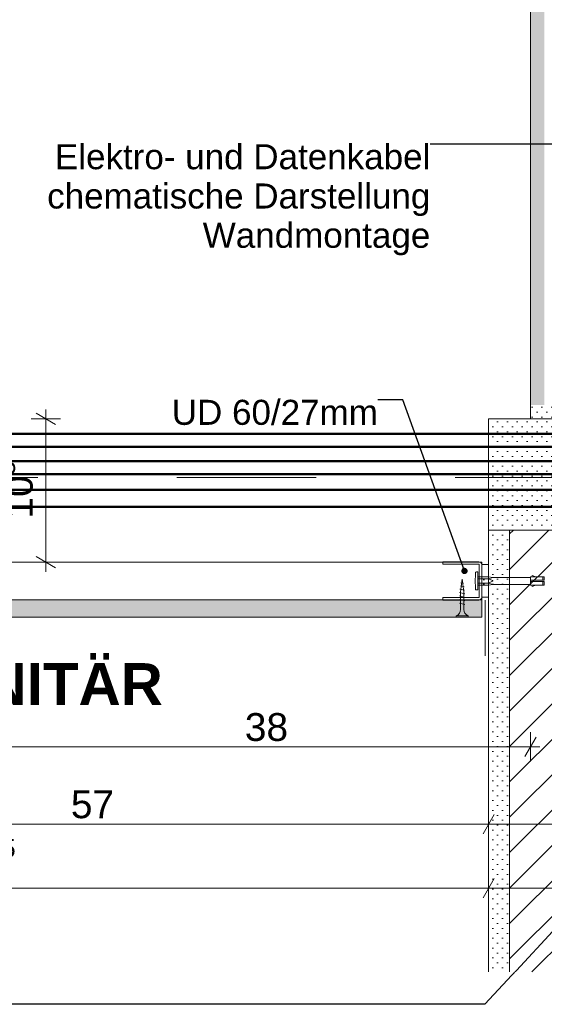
# Model space of a CAD drawing. Header units: metres. Extents: x -0.6 to 10, y -2.1 to 1.5.
# Tile 10 of 25: x 2.777 to 3.154, y -2.084 to -1.376. Entities that reach past the tile are written whole.
import ezdxf

# ---------------------------------------------------------------- set-up
doc = ezdxf.new("R2010")
doc.units = ezdxf.units.M
doc.header["$MEASUREMENT"] = 0
doc.linetypes.add('Schnittlinie', pattern=[0.06, 0.03, -0.015, 0, -0.015])
doc.linetypes.add('Wipeout_Contour', pattern=[1, 0, -1])
for name, color, linetype in [('152 - Bemaßung_ Beschriftung.Ausbau', 7, 'Continuous'), ('203 - Marker.Schnitt - Ausbaudetail SA', 7, 'Continuous'), ('301 - Elemente.Linie', 7, 'Continuous'), ('605 - Struktur.Wand Innen', 7, 'Continuous'), ('608 - Struktur.Träger', 7, 'Continuous'), ('653 - Abdeckung.TB Verkofferung', 7, 'Continuous'), ('804 - HKLSE.Elektrik', 7, 'Continuous'), ('Neubau_653 - Abdeckung.TB Verkofferung', 7, 'Continuous'), ('Neubau_660 - Unterkonstruktion.Trockenbau', 7, 'Continuous')]:
    doc.layers.add(name, color=color, linetype=linetype)
doc.styles.add('ERSTELLTER_STIL_1', font='txt')
doc.styles.add('ERSTELLTER_STIL_2', font='txt')
doc.dimstyles.new('ERSTELLTER_STIL__1', dxfattribs={"dimtxt": 0.02, "dimasz": 0.01064, "dimexe": 0.18, "dimexo": 0.0625, "dimgap": 0, "dimtad": 1, "dimzin": 0, "dimdsep": 46, "dimtxsty": 'ERSTELLTER_STIL_1', "dimblk": 'ARROWHEAD_2', "dimblk1": 'ARROWHEAD_2', "dimblk2": 'ARROWHEAD_2', "dimcen": 0.09, "dimse1": 1, "dimse2": 1, "dimclrd": 7, "dimclre": 7, "dimclrt": 7, "dimazin": 0, "dimtfac": 1, "dimtdec": 4, "dimtmove": 0, "dimatfit": 3, "dimfxl": 1, "dimtolj": 1, "dimtzin": 0, "dimarcsym": 0})
doc.dimstyles.new('ERSTELLTER_STIL__2', dxfattribs={"dimtxt": 0.02, "dimasz": 0.01064, "dimexe": 0.18, "dimexo": 0.0625, "dimgap": 0, "dimtad": 1, "dimtih": 1, "dimtoh": 1, "dimzin": 0, "dimdsep": 46, "dimtxsty": 'ERSTELLTER_STIL_1', "dimblk": 'ARROWHEAD_2', "dimblk1": 'ARROWHEAD_2', "dimblk2": 'ARROWHEAD_2', "dimcen": 0.09, "dimse1": 1, "dimse2": 1, "dimclrd": 7, "dimclre": 7, "dimclrt": 7, "dimazin": 0, "dimtfac": 1, "dimtdec": 4, "dimtmove": 0, "dimatfit": 3, "dimfxl": 1, "dimtolj": 1, "dimtzin": 0, "dimarcsym": 0})
doc.dimstyles.new('ERSTELLTER_STIL__7', dxfattribs={"dimtxt": 0.18, "dimasz": 0.00912, "dimexe": 0.18, "dimexo": 0.0625, "dimgap": 0, "dimtad": 0, "dimtih": 1, "dimtoh": 1, "dimdec": 4, "dimzin": 0, "dimdsep": 46, "dimcen": 0.09, "dimadec": 0, "dimazin": 0, "dimtfac": 1, "dimtdec": 4, "dimtmove": 0, "dimatfit": 3, "dimldrblk": 'ARROWHEAD_11', "dimfxl": 1, "dimtolj": 1, "dimtzin": 0, "dimarcsym": 0})
pattern_1 = [(45, (-2.6462256, -7.3680723), (-0.003535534, 0.003535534), [0, -0.005])]

# ---------------------------------------------------------------- blocks, each defined once
blk = doc.blocks.new('*D55', base_point=(-2.64623, -7.36807))
at = {"layer": '152 - Bemaßung_ Beschriftung.Ausbau', "color": 7, "linetype": 'Continuous', "lineweight": 5}
for p, q in [((2.76376, -1.90938), (2.76376, -1.88838)), ((3.14376, -1.90938), (3.14376, -1.88838)), ((2.7678, -1.89188), (2.75972, -1.90588)), ((3.13972, -1.90588), (3.1478, -1.89188)), ((2.76376, -1.89888), (3.14376, -1.89888)), ((3.14376, -1.89888), (3.1506, -1.89888))]:
    blk.add_line(p, q, dxfattribs=at)
at = {"layer": '152 - Bemaßung_ Beschriftung.Ausbau', "color": 7, "lineweight": 5, "insert": (2.93858, -1.89488), "char_height": 0.02, "attachment_point": 7, "style": 'ERSTELLTER_STIL_1'}
blk.add_mtext('\\A1;{\\pql;\\fArial|b0|i0|c0|p38;38}', dxfattribs=at)
blk = doc.blocks.new('ARROWHEAD_2')
at = {"color": 0, "linetype": 'Continuous', "lineweight": 0}
for p, q in [((0, 0), (-1, 0)), ((-0.378, -0.655), (0.378, 0.655))]:
    blk.add_line(p, q, dxfattribs=at)
blk = doc.blocks.new('*D57', base_point=(-2.64623, -7.36807))
at = {"layer": '152 - Bemaßung_ Beschriftung.Ausbau', "color": 7, "linetype": 'Continuous', "lineweight": 5}
for p, q in [((2.54376, -1.96493), (2.54376, -1.94393)), ((3.11377, -1.96493), (3.11377, -1.94393)), ((2.5478, -1.94743), (2.53972, -1.96143)), ((3.11782, -1.94743), (3.10973, -1.96143)), ((2.54376, -1.95443), (3.11377, -1.95443))]:
    blk.add_line(p, q, dxfattribs=at)
at = {"layer": '152 - Bemaßung_ Beschriftung.Ausbau', "color": 7, "lineweight": 5, "insert": (2.81359, -1.95043), "char_height": 0.02, "attachment_point": 7, "style": 'ERSTELLTER_STIL_1'}
blk.add_mtext('\\A1;{\\pql;\\fArial|b0|i0|c0|p38;57}', dxfattribs=at)
blk = doc.blocks.new('*D58', base_point=(-2.64623, -7.36807))
at = {"layer": '152 - Bemaßung_ Beschriftung.Ausbau', "color": 7, "linetype": 'Continuous', "lineweight": 5}
for p, q in [((3.11377, -1.96493), (3.11377, -1.94393)), ((3.27877, -1.96493), (3.27877, -1.94393)), ((3.11782, -1.94743), (3.10973, -1.96143)), ((3.27473, -1.96143), (3.28282, -1.94743)), ((3.11377, -1.95443), (3.27877, -1.95443)), ((3.27877, -1.95443), (3.28562, -1.95443))]:
    blk.add_line(p, q, dxfattribs=at)
at = {"layer": '152 - Bemaßung_ Beschriftung.Ausbau', "color": 7, "lineweight": 5, "insert": (3.17609, -1.95076), "char_height": 0.02, "attachment_point": 7, "style": 'ERSTELLTER_STIL_1'}
blk.add_mtext('\\A1;{\\pql;\\fArial|b0|i0|c0|p38;16\\fArial|b0|i0|c0|p38;\\A1{\\H.66x;\\S5^  ;}}', dxfattribs=at)
blk = doc.blocks.new('*D59', base_point=(-2.64623, -7.36807))
at = {"layer": '152 - Bemaßung_ Beschriftung.Ausbau', "color": 7, "linetype": 'Continuous', "lineweight": 5}
for p, q in [((2.3853, -1.99344), (2.37722, -2.00744)), ((2.38126, -2.01094), (2.38126, -1.98994)), ((3.11782, -1.99344), (3.10973, -2.00744)), ((3.11377, -2.01094), (3.11377, -1.98994)), ((2.37441, -2.00044), (2.38126, -2.00044)), ((2.38126, -2.00044), (3.11377, -2.00044))]:
    blk.add_line(p, q, dxfattribs=at)
at = {"layer": '152 - Bemaßung_ Beschriftung.Ausbau', "color": 7, "lineweight": 5, "insert": (2.72232, -1.99679), "char_height": 0.02, "attachment_point": 7, "style": 'ERSTELLTER_STIL_1'}
blk.add_mtext('\\A1;{\\pql;\\fArial|b0|i0|c0|p38;73\\fArial|b0|i0|c0|p38;\\A1{\\H.66x;\\S25^  ;}}', dxfattribs=at)
blk = doc.blocks.new('*D60', base_point=(-2.64623, -7.36807))
at = {"layer": '152 - Bemaßung_ Beschriftung.Ausbau', "color": 7, "linetype": 'Continuous', "lineweight": 5}
for p, q in [((3.11782, -1.99344), (3.10973, -2.00744)), ((3.11377, -2.01094), (3.11377, -1.98994)), ((3.27473, -2.00744), (3.28282, -1.99344)), ((3.27877, -2.01094), (3.27877, -1.98994)), ((3.11377, -2.00044), (3.27877, -2.00044)), ((3.27877, -2.00044), (3.28562, -2.00044))]:
    blk.add_line(p, q, dxfattribs=at)
at = {"layer": '152 - Bemaßung_ Beschriftung.Ausbau', "color": 7, "lineweight": 5, "insert": (3.17609, -1.99677), "char_height": 0.02, "attachment_point": 7, "style": 'ERSTELLTER_STIL_1'}
blk.add_mtext('\\A1;{\\pql;\\fArial|b0|i0|c0|p38;16\\fArial|b0|i0|c0|p38;\\A1{\\H.66x;\\S5^  ;}}', dxfattribs=at)
blk = doc.blocks.new('*D83', base_point=(-2.64623, -7.36807))
at = {"layer": '152 - Bemaßung_ Beschriftung.Ausbau', "color": 7, "linetype": 'Continuous', "lineweight": 5}
for p, q in [((2.79564, -1.66307), (2.79564, -1.65623)), ((2.80614, -1.66307), (2.78514, -1.66307)), ((2.80264, -1.66711), (2.78864, -1.65903)), ((2.79564, -1.76607), (2.79564, -1.66307)), ((2.78864, -1.76203), (2.80264, -1.77011)), ((2.80614, -1.76607), (2.78514, -1.76607)), ((2.79564, -1.77292), (2.79564, -1.76607))]:
    blk.add_line(p, q, dxfattribs=at)
at = {"layer": '152 - Bemaßung_ Beschriftung.Ausbau', "color": 7, "lineweight": 5, "insert": (2.79197, -1.73476), "char_height": 0.02, "attachment_point": 7, "rotation": 90, "style": 'ERSTELLTER_STIL_1'}
blk.add_mtext('\\A1;{\\pql;\\fArial|b0|i0|c0|p38;10\\fArial|b0|i0|c0|p38;\\A1{\\H.66x;\\S3^  ;}}', dxfattribs=at)
blk = doc.blocks.new('ARROWHEAD_11')
at = {"color": 0, "linetype": 'Continuous', "lineweight": 0}
blk.add_line((0, 0), (-1, 0), dxfattribs=at)
at = {"color": 0, "linetype": 'Continuous', "lineweight": 0, "const_width": 0.25, "flags": 128}
blk.add_lwpolyline([(-0.125, 0, 1), (0.125, 0, 1)], format="xyb", close=True, dxfattribs=at)

msp = doc.modelspace()

# ---------------------------------------------------------------- hatches: boundary and pattern name
at = {"layer": '608 - Struktur.Träger', "linetype": 'Continuous', "lineweight": 5}
h = msp.add_hatch(dxfattribs=at)
h.set_pattern_fill('Gips_0002', style=0, pattern_type=2)
h.set_pattern_definition(pattern_1)
h.paths.add_polyline_path([(3.15376, -1.00307), (3.14376, -1.00307), (3.14376, -1.65307), (3.15376, -1.65307)])
h = msp.add_hatch(dxfattribs=at)
h.set_pattern_fill('Gips_0002', style=0, pattern_type=2)
h.set_pattern_definition(pattern_1)
h.paths.add_polyline_path([(3.14397, -1.65307), (3.14397, -1.66307), (3.35376, -1.66307), (3.35376, -1.65307)])
at = {"layer": 'Neubau_653 - Abdeckung.TB Verkofferung', "linetype": 'Continuous', "lineweight": 5}
h = msp.add_hatch(dxfattribs=at)
h.set_pattern_fill('Gips_0002', style=0, pattern_type=2)
h.set_pattern_definition(pattern_1)
h.paths.add_polyline_path([(2.39376, -1.80557), (3.10876, -1.80557), (3.10876, -1.79307), (2.44376, -1.79307), (2.39376, -1.79307)])

# ---------------------------------------------------------------- linework, layer by layer
at = {"layer": '203 - Marker.Schnitt - Ausbaudetail SA', "color": 7, "linetype": 'Schnittlinie', "lineweight": 13}
msp.add_line((2.28983, -1.70526), (6.11978, -1.70526), dxfattribs=at)
at = {"layer": '301 - Elemente.Linie', "color": 1, "linetype": 'Continuous', "lineweight": 5}
for p, q in [((3.11359, -1.77807), (3.10609, -1.77807)), ((3.10609, -1.78107), (3.11359, -1.78107)), ((3.11072, -1.77889), (3.10972, -1.77889)), ((3.11072, -1.78189), (3.10972, -1.78189))]:
    msp.add_line(p, q, dxfattribs=at)
msp.add_lwpolyline([(3.10444, -1.78561), (3.10421, -1.78263, -0.038322), (3.10421, -1.77651), (3.10444, -1.77353, -0.39195), (3.10493, -1.77307), (3.10559, -1.77307, -0.414214), (3.10609, -1.77357), (3.10609, -1.78557, -0.414214), (3.10559, -1.78607), (3.10493, -1.78607, -0.39195)], format="xyb", close=True, dxfattribs=at)
at = {"layer": '301 - Elemente.Linie', "color": 1, "linetype": 'Continuous', "lineweight": 5, "flags": 128}
msp.add_lwpolyline([(3.11671, -1.78207), (3.11359, -1.78107), (3.11655, -1.7798, 0.659396), (3.11655, -1.77934), (3.11359, -1.77807), (3.11671, -1.77707)], format="xyb", dxfattribs=at)
at = {"layer": '605 - Struktur.Wand Innen', "color": 7, "linetype": 'Continuous', "lineweight": 18}
msp.add_line((3.11377, -1.74307), (3.11377, -2.06069), dxfattribs=at)
at = {"layer": '608 - Struktur.Träger', "color": 7, "linetype": 'Continuous', "lineweight": 5}
msp.add_line((3.14376, -1.01307), (3.14376, -1.66307), dxfattribs=at)
at = {"layer": '608 - Struktur.Träger', "color": 7, "linetype": 'Continuous', "lineweight": 5, "flags": 128}
msp.add_lwpolyline([(3.36376, -1.66307), (3.14376, -1.66307)], dxfattribs=at)
at = {"layer": '653 - Abdeckung.TB Verkofferung', "color": 1, "linetype": 'Continuous', "lineweight": 13}
msp.add_line((3.11136, -1.83349), (3.11136, -1.79349), dxfattribs=at)
at = {"layer": '653 - Abdeckung.TB Verkofferung', "color": 1, "linetype": 'Continuous', "lineweight": 9, "flags": 128}
msp.add_lwpolyline([(3.10876, -1.76607), (2.44376, -1.76607), (2.44376, -1.79307), (3.10876, -1.79307)], close=True, dxfattribs=at)
at = {"layer": '804 - HKLSE.Elektrik', "color": 92, "linetype": 'Continuous', "lineweight": 50, "true_color": 0x00be00, "flags": 128}
for points in [[(4.40029, -1.0282), (3.38241, -1.0282), (3.38241, -1.67389), (2.52022, -1.67389), (2.52022, -1.34596)], [(4.40029, -1.03755), (3.39176, -1.03755), (3.39176, -1.68324), (2.51087, -1.68324), (2.51087, -1.34596)], [(4.40029, -1.04767), (3.40188, -1.04767), (3.40188, -1.69336), (2.50075, -1.69336), (2.50075, -1.34596)], [(4.40029, -1.05715), (3.41136, -1.05715), (3.41136, -1.70284), (2.49127, -1.70284), (2.49127, -1.34596)], [(4.40029, -1.06835), (3.42256, -1.06835), (3.42256, -1.71404), (2.48007, -1.71404), (2.48007, -1.34596)], [(4.40029, -1.08049), (3.4347, -1.08049), (3.4347, -1.72618), (2.46793, -1.72618), (2.46793, -1.34596)]]:
    msp.add_lwpolyline(points, dxfattribs=at)
at = {"layer": 'Neubau_653 - Abdeckung.TB Verkofferung', "color": 1, "linetype": 'Continuous', "lineweight": 13, "flags": 128}
msp.add_lwpolyline([(2.39376, -1.80557), (3.10876, -1.80557), (3.10876, -1.79307), (2.44376, -1.79307), (2.39376, -1.79307)], close=True, dxfattribs=at)
at = {"layer": 'Neubau_660 - Unterkonstruktion.Trockenbau', "color": 1, "linetype": 'Continuous', "lineweight": 5}
for p, q in [((3.09348, -1.78317), (3.09607, -1.7837)), ((3.09381, -1.78093), (3.0956, -1.78118)), ((3.09276, -1.78777), (3.09676, -1.78877)), ((3.09276, -1.79037), (3.09676, -1.79137)), ((3.09311, -1.7854), (3.09654, -1.78621)), ((3.09276, -1.79297), (3.09676, -1.79397)), ((3.09276, -1.79557), (3.09676, -1.79657)), ((3.09051, -1.80457), (3.09901, -1.80457))]:
    msp.add_line(p, q, dxfattribs=at)
at = {"layer": 'Neubau_660 - Unterkonstruktion.Trockenbau', "color": 1, "linetype": 'Continuous', "lineweight": 5, "flags": 128}
for points in [[(3.08076, -1.79332), (3.10676, -1.79332, 0.414214), (3.10876, -1.79132), (3.10876, -1.76782, 0.414214), (3.10676, -1.76582), (3.08076, -1.76582), (3.08076, -1.76757), (3.10676, -1.76757, -0.414214), (3.10701, -1.76782), (3.10701, -1.79132, -0.414214), (3.10676, -1.79157), (3.08076, -1.79157)], [(3.09588, -1.78751), (3.09588, -1.80007, 0.304192), (3.09901, -1.80457), (3.09901, -1.80557), (3.09051, -1.80557), (3.09051, -1.80457, 0.304191), (3.09363, -1.80007), (3.09363, -1.78751), (3.09476, -1.77837)]]:
    msp.add_lwpolyline(points, format="xyb", close=True, dxfattribs=at)
msp.add_lwpolyline([(3.10876, -1.76782), (3.11376, -1.76782), (3.11376, -1.79132), (3.10876, -1.79132)], close=True, dxfattribs=at)

# ---------------------------------------------------------------- texts
at = {"layer": '152 - Bemaßung_ Beschriftung.Ausbau', "color": 7, "linetype": 'Continuous', "lineweight": 9, "insert": (3.07187, -1.46555), "char_height": 0.018, "attachment_point": 3, "line_spacing_factor": 0.941445, "style": 'ERSTELLTER_STIL_1'}
msp.add_mtext('\\A1;{\\pqr;\\fArial|b0|i0|c0|p38;Elektro- und Datenkabel\\P\\pqr;\\fArial|b0|i0|c0|p38;chematische Darstellung\\P\\pqr;\\fArial|b0|i0|c0|p38;Wandmontage}', dxfattribs=at)
at = {"layer": '152 - Bemaßung_ Beschriftung.Ausbau', "color": 7, "linetype": 'Continuous', "lineweight": 9}
for s, insert, char_height, attachment_point, style in [('\\A1;{\\pqr;\\fArial|b0|i0|c0|p38;UD 60/27mm}', (3.03419, -1.64934), 0.018, 3, 'ERSTELLTER_STIL_1'), ('\\A1;{\\pqr;\\fArial|b1|i0|c0|p38;S\\fArial|b1|i0|c0|p38;ANITÄR}', (2.87964, -1.8691), 0.03, 9, 'ERSTELLTER_STIL_2')]:
    msp.add_mtext(s, dxfattribs=dict(at, insert=insert, char_height=char_height, attachment_point=attachment_point, style=style))

# ---------------------------------------------------------------- dimensions: what is measured, and where the dimension line sits
at = {"layer": '152 - Bemaßung_ Beschriftung.Ausbau', "color": 7, "linetype": 'Continuous', "lineweight": 5}
dim = msp.add_linear_dim(base=(2.79564, -1.66307), p1=(2.7682, -1.76607), p2=(2.76376, -1.66307), angle=90, dimstyle='ERSTELLTER_STIL__1', dxfattribs=at)
dim.commit()
dim.dimension.update_dxf_attribs({"geometry": '*D83', "text_midpoint": (2.78164, -1.6925), "dimtype": 160, "text_rotation": 90})
for base, p1, picture, middle in [((3.11377, -1.95443), (2.54376, -1.66307), '*D57', (2.82884, -1.94043)), ((3.11377, -2.00044), (2.38126, -1.80557), '*D59', (2.7722, -1.98644))]:
    dim = msp.add_linear_dim(base=base, p1=p1, p2=(3.11377, -2.06069), dimstyle='ERSTELLTER_STIL__2', dxfattribs=at)
    dim.commit()
    dim.dimension.update_dxf_attribs({"geometry": picture, "text_midpoint": middle, "dimtype": 160})

# ---------------------------------------------------------------- leaders
at = {"layer": '152 - Bemaßung_ Beschriftung.Ausbau', "color": 7, "linetype": 'Continuous', "lineweight": 9, "annotation_type": 0, "has_hookline": 1, "hookline_direction": 1}
for points, text_width in [([(3.40687, -1.57148), (3.32746, -1.46555), (3.07187, -1.46555)], 0.2724), ([(3.0964, -1.77239), (3.05219, -1.64934), (3.03419, -1.64934)], 0.14441)]:
    msp.add_leader(points, dimstyle='ERSTELLTER_STIL__7', dxfattribs=dict(at, text_width=text_width))

# ---------------------------------------------------------------- wipeouts: each hides what was drawn before it
at = {"color": 254, "linetype": 'Wipeout_Contour', "lineweight": 0, "ltscale": 15.073627}
msp.add_wipeout([(3.12877, -1.74307), (3.12877, -2.06069), (3.26377, -2.06069), (3.26377, -1.74307)], dxfattribs=at).dxf.layer = '605 - Struktur.Wand Innen'

# ---------------------------------------------------------------- next in the draw order: hatches: boundary and pattern name
at = {"layer": '605 - Struktur.Wand Innen', "linetype": 'Continuous', "lineweight": 5}
h = msp.add_hatch(dxfattribs=at)
h.set_pattern_fill('MW_Ziegel_0002', style=0, pattern_type=2)
h.set_pattern_definition([(45, (-2.646226, -7.368072), (-0.01272792, 0.01272792), [])])
h.paths.add_polyline_path([(3.12877, -1.74307), (3.12877, -2.06069), (3.26377, -2.06069), (3.26377, -1.74307)])
at = {"layer": '608 - Struktur.Träger', "linetype": 'Continuous', "lineweight": 5}
h = msp.add_hatch(dxfattribs=at)
h.set_pattern_fill('Gips_0002', style=0, pattern_type=2)
h.set_pattern_definition(pattern_1)
h.paths.add_polyline_path([(3.11377, -1.74307), (3.12877, -1.74307), (3.12877, -2.06069), (3.11377, -2.06069)])
at = {"layer": '653 - Abdeckung.TB Verkofferung', "linetype": 'Continuous', "lineweight": 5}
h = msp.add_hatch(dxfattribs=at)
h.set_pattern_fill('Gips_0002', style=0, pattern_type=2)
h.set_pattern_definition(pattern_1)
h.paths.add_polyline_path([(3.11377, -1.66307), (3.31377, -1.66307), (3.31377, -1.74307), (3.11377, -1.74307)])

# ---------------------------------------------------------------- next in the draw order: linework, layer by layer
at = {"layer": '301 - Elemente.Linie', "color": 1, "linetype": 'Continuous', "lineweight": 5}
for p, q in [((3.15277, -1.77907), (3.15277, -1.77657)), ((3.14377, -1.78007), (3.14377, -1.77907)), ((3.15277, -1.78257), (3.15277, -1.78007))]:
    msp.add_line(p, q, dxfattribs=at)
at = {"layer": '301 - Elemente.Linie', "color": 1, "linetype": 'Continuous', "lineweight": 5, "flags": 128}
for points in [[(3.10609, -1.77657), (3.11359, -1.77657), (3.11671, -1.77707), (3.14377, -1.77707)], [(3.10609, -1.78257), (3.11359, -1.78257), (3.11671, -1.78207), (3.14377, -1.78207)]]:
    msp.add_lwpolyline(points, dxfattribs=at)
at = {"layer": '301 - Elemente.Linie', "color": 1, "linetype": 'Continuous', "lineweight": 5}
for points in [[(3.14377, -1.77907), (3.14377, -1.77657), (3.15377, -1.77657), (3.15377, -1.77907)], [(3.15377, -1.78257), (3.15377, -1.78007), (3.14377, -1.78007), (3.14377, -1.78257)]]:
    msp.add_lwpolyline(points, close=True, dxfattribs=at)
for points in [[(3.14477, -1.77657), (3.145, -1.77557), (3.14777, -1.77657)], [(3.14477, -1.78257), (3.145, -1.78357), (3.14777, -1.78257)]]:
    msp.add_lwpolyline(points, dxfattribs=at)
at = {"layer": '605 - Struktur.Wand Innen', "color": 7, "linetype": 'Continuous', "lineweight": 18}
for p, q in [((3.27877, -1.74307), (3.11377, -1.74307)), ((3.12877, -1.74307), (3.12877, -2.06069))]:
    msp.add_line(p, q, dxfattribs=at)
at = {"layer": '653 - Abdeckung.TB Verkofferung', "color": 1, "linetype": 'Continuous', "lineweight": 9, "flags": 128}
msp.add_lwpolyline([(3.11377, -1.66307), (3.31377, -1.66307), (3.31377, -1.74307), (3.11377, -1.74307)], close=True, dxfattribs=at)

# ---------------------------------------------------------------- next in the draw order: dimensions: what is measured, and where the dimension line sits
at = {"layer": '152 - Bemaßung_ Beschriftung.Ausbau', "color": 7, "linetype": 'Continuous', "lineweight": 5}
for base, p1, p2, picture, middle in [((3.14376, -1.89888), (2.76376, -1.66307), (3.14376, -1.66307), '*D55', (2.95383, -1.88488)), ((3.27877443, -1.95443004), (3.11377442, -2.06069487), (3.27877443, -2.06069487), '*D58', (3.21834767, -1.94043004)), ((3.27877443, -2.00044359), (3.11377442, -2.06069487), (3.27877443, -2.06069487), '*D60', (3.21834767, -1.98644359))]:
    dim = msp.add_linear_dim(base=base, p1=p1, p2=p2, dimstyle='ERSTELLTER_STIL__2', dxfattribs=at)
    dim.commit()
    dim.dimension.update_dxf_attribs({"geometry": picture, "text_midpoint": middle, "dimtype": 160})

# ---------------------------------------------------------------- next in the draw order: leaders
at = {"layer": '152 - Bemaßung_ Beschriftung.Ausbau', "color": 7, "linetype": 'Continuous', "lineweight": 9, "annotation_type": 0, "has_hookline": 1, "hookline_direction": 1, "text_width": 0.28967}
msp.add_leader([(3.16276, -2.02822), (3.11113, -2.08395), (2.12938, -2.08395)], dimstyle='ERSTELLTER_STIL__7', dxfattribs=at)

doc.saveas('drawing.dxf')
